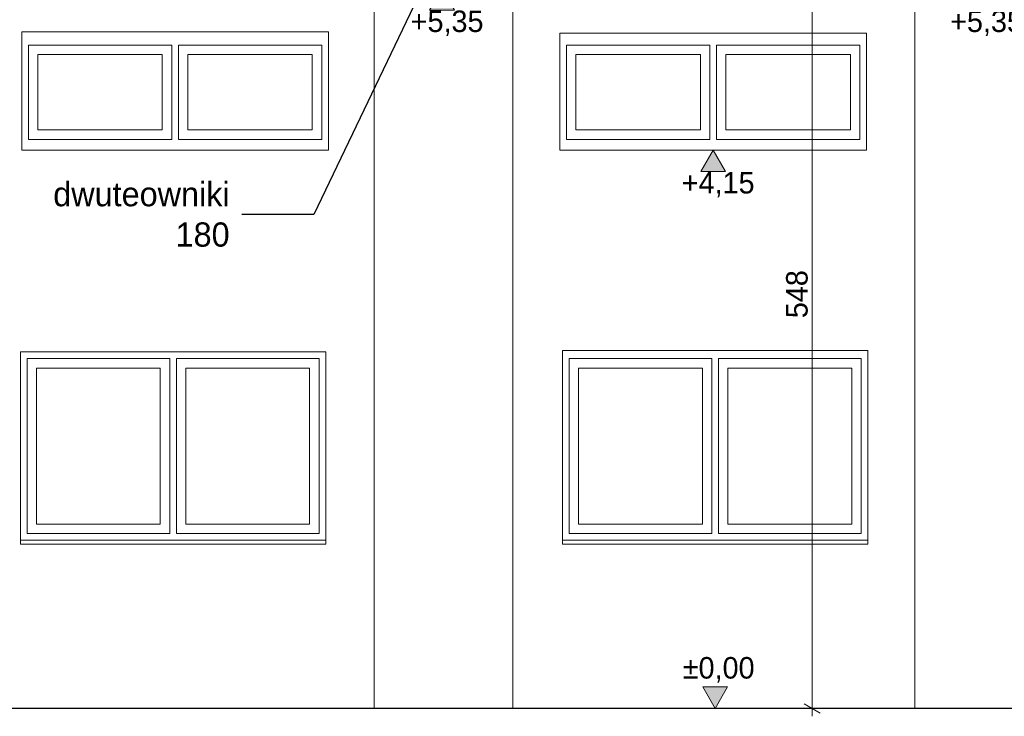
# Model space of a CAD drawing. Extents: x -623047 to -199286, y -27077 to 168279.
# Tile 54 of 194: x -487275 to -479956, y -12388 to -7210. Entities that reach past the tile are written whole.
import ezdxf

# ---------------------------------------------------------------- set-up
doc = ezdxf.new("R2010")
doc.units = 0
doc.header["$MEASUREMENT"] = 0
for name, color, linetype, lineweight in [('INWENT KONST. DREWNIANA_Nr_Pióra__1', 7, 'Continuous', 25), ('INWENT OPISY_Nr_Pióra__21', 7, 'Continuous', 9), ('INWENT WYMIARY_Nr_Pióra__21', 7, 'Continuous', 9), ('INWENT. OKNA_Nr_Pióra__5', 7, 'Continuous', 13), ('INWENT.ŚCIANY_Nr_Pióra__21', 7, 'Continuous', 9), ('INWENT.ŚCIANY_Nr_Pióra__5', 7, 'Continuous', 13)]:
    doc.layers.add(name, color=color, linetype=linetype, lineweight=lineweight)
doc.layers.add('INWENT WYMIARY', color=7, linetype='Continuous')
doc.styles.add('GENERATED_STYLE_2', font='txt')
doc.styles.add('GENERATED_STYLE_4', font='txt')
doc.dimstyles.new('GENERATED_STYLE__4', dxfattribs={"dimtxt": 160.000002, "dimasz": 91.2, "dimexe": 0.18, "dimexo": 0, "dimgap": 0.09, "dimtad": 1, "dimdec": 0, "dimlfac": 0.1, "dimzin": 0, "dimdsep": 46, "dimtxsty": 'GENERATED_STYLE_2', "dimblk": 'ARROWHEAD_2', "dimblk1": 'ARROWHEAD_2', "dimblk2": 'ARROWHEAD_2', "dimcen": 0.09, "dimclrd": 7, "dimclre": 7, "dimclrt": 7, "dimazin": 0, "dimtfac": 1, "dimtdec": 4, "dimtmove": 2, "dimatfit": 3, "dimfxl": 0, "dimtolj": 1, "dimtzin": 0, "dimarcsym": 0})
doc.dimstyles.new('GENERATED_STYLE__7', dxfattribs={"dimtxt": 0.18, "dimasz": 182.4, "dimexe": 0.18, "dimexo": 0.0625, "dimgap": 0.09, "dimtad": 0, "dimtih": 1, "dimtoh": 1, "dimdec": 4, "dimzin": 0, "dimdsep": 46, "dimcen": 0.09, "dimadec": 0, "dimazin": 0, "dimtfac": 1, "dimtdec": 4, "dimtmove": 0, "dimatfit": 3, "dimldrblk": 'ARROWHEAD_5', "dimfxl": 0, "dimtolj": 1, "dimtzin": 0, "dimarcsym": 0})

# ---------------------------------------------------------------- blocks, each defined once
blk = doc.blocks.new('Wymiary_77', base_point=(-482105.2, -12329.6))
at = {"layer": 'INWENT WYMIARY_Nr_Pióra__21', "linetype": 'Continuous'}
blk.add_hatch(color=256, dxfattribs=at).paths.add_polyline_path([(-482105.2, -12329.6), (-482198, -12169.6), (-482012.4, -12169.6)], flags=0)
for p, q in [((-482105.2, -12329.6), (-482198, -12169.6)), ((-482198, -12169.6), (-482012.4, -12169.6)), ((-482012.4, -12169.6), (-482105.2, -12329.6)), ((-482105.2, -12329.6), (-482225.2, -12329.6)), ((-482105.2, -12329.6), (-481985.2, -12329.6))]:
    blk.add_line(p, q, dxfattribs=at)
at = {"layer": 'INWENT WYMIARY_Nr_Pióra__21', "insert": (-482346.1, -12137.6), "char_height": 160, "attachment_point": 7, "style": 'GENERATED_STYLE_2'}
blk.add_mtext('{±0,00}', dxfattribs=at)
blk = doc.blocks.new('Wymiary_81', base_point=(-484135.2, -6979.6))
at = {"layer": 'INWENT WYMIARY_Nr_Pióra__21', "linetype": 'Continuous'}
blk.add_hatch(color=256, dxfattribs=at).paths.add_polyline_path([(-484135.2, -6979.6), (-484228, -7139.6), (-484042.4, -7139.6)], flags=0)
for p, q in [((-484135.2, -6979.6), (-484255.2, -6979.6)), ((-484135.2, -6979.6), (-484228, -7139.6)), ((-484135.2, -6979.6), (-484015.2, -6979.6)), ((-484042.4, -7139.6), (-484135.2, -6979.6)), ((-484228, -7139.6), (-484042.4, -7139.6))]:
    blk.add_line(p, q, dxfattribs=at)
at = {"layer": 'INWENT WYMIARY_Nr_Pióra__21', "insert": (-484368.6, -7331.6), "char_height": 160, "attachment_point": 7, "style": 'GENERATED_STYLE_2'}
blk.add_mtext('{+5,35}', dxfattribs=at)
blk = doc.blocks.new('Wymiary_82', base_point=(-480125.2, -6979.6))
at = {"layer": 'INWENT WYMIARY_Nr_Pióra__21', "linetype": 'Continuous'}
blk.add_hatch(color=256, dxfattribs=at).paths.add_polyline_path([(-480125.2, -6979.6), (-480218, -7139.6), (-480032.4, -7139.6)], flags=0)
for p, q in [((-480125.2, -6979.6), (-480245.2, -6979.6)), ((-480125.2, -6979.6), (-480218, -7139.6)), ((-480125.2, -6979.6), (-480005.2, -6979.6)), ((-480032.4, -7139.6), (-480125.2, -6979.6)), ((-480218, -7139.6), (-480032.4, -7139.6))]:
    blk.add_line(p, q, dxfattribs=at)
at = {"layer": 'INWENT WYMIARY_Nr_Pióra__21', "insert": (-480358.6, -7331.6), "char_height": 160, "attachment_point": 7, "style": 'GENERATED_STYLE_2'}
blk.add_mtext('{+5,35}', dxfattribs=at)
blk = doc.blocks.new('Wymiary_134', base_point=(-482120.2, -8179.6))
at = {"layer": 'INWENT WYMIARY_Nr_Pióra__21', "linetype": 'Continuous'}
blk.add_hatch(color=256, dxfattribs=at).paths.add_polyline_path([(-482120.2, -8179.6), (-482213, -8339.6), (-482027.4, -8339.6)], flags=0)
for p, q in [((-482120.2, -8179.6), (-482240.2, -8179.6)), ((-482120.2, -8179.6), (-482213, -8339.6)), ((-482120.2, -8179.6), (-482000.2, -8179.6)), ((-482027.4, -8339.6), (-482120.2, -8179.6)), ((-482213, -8339.6), (-482027.4, -8339.6))]:
    blk.add_line(p, q, dxfattribs=at)
at = {"layer": 'INWENT WYMIARY_Nr_Pióra__21', "insert": (-482353.6, -8531.6), "char_height": 160, "attachment_point": 7, "style": 'GENERATED_STYLE_2'}
blk.add_mtext('{+4,15}', dxfattribs=at)
blk = doc.blocks.new('*D612')
at = {"layer": 'INWENT WYMIARY_Nr_Pióra__21', "linetype": 'Continuous'}
for p, q in [((-481293.8, -6847.1), (-481473.8, -6847.1)), ((-481443.8, -6812.5), (-481323.8, -6881.8)), ((-481383.8, -12329.6), (-481383.8, -6847.1)), ((-481443.8, -12295), (-481323.8, -12364.3)), ((-481293.8, -12329.6), (-481473.8, -12329.6)), ((-481383.8, -12388.3), (-481383.8, -12329.6))]:
    blk.add_line(p, q, dxfattribs=at)
at = {"layer": 'INWENT WYMIARY_Nr_Pióra__21', "char_height": 160, "attachment_point": 7, "rotation": 90, "style": 'GENERATED_STYLE_2'}
for s, insert in [('{37}', (-481415.8, -6414.2)), ('{548}', (-481415.8, -9428.9))]:
    blk.add_mtext(s, dxfattribs=dict(at, insert=insert))
blk = doc.blocks.new('ARROWHEAD_2')
at = {"color": 0, "linetype": 'Continuous', "lineweight": 0}
for p, q in [((0, 0), (-1, 0)), ((-0.378, -0.655), (0.378, 0.655))]:
    blk.add_line(p, q, dxfattribs=at)
blk = doc.blocks.new('*D613')
at = {"layer": 'INWENT WYMIARY_Nr_Pióra__21', "linetype": 'Continuous'}
for p, q in [((-481323.8, -6509.3), (-481443.8, -6440)), ((-481383.8, -6474.6), (-481383.8, -6415.9)), ((-481293.8, -6474.6), (-481473.8, -6474.6)), ((-481383.8, -6847.1), (-481383.8, -6474.6)), ((-481293.8, -6847.1), (-481473.8, -6847.1)), ((-481443.8, -6812.5), (-481323.8, -6881.8))]:
    blk.add_line(p, q, dxfattribs=at)
at = {"layer": 'INWENT WYMIARY_Nr_Pióra__21', "char_height": 160, "attachment_point": 7, "rotation": 90, "style": 'GENERATED_STYLE_2'}
for s, insert in [('{37}', (-481415.8, -6414.2)), ('{548}', (-481415.8, -9428.9))]:
    blk.add_mtext(s, dxfattribs=dict(at, insert=insert))
blk = doc.blocks.new('ARROWHEAD_5')
at = {"color": 0, "linetype": 'Continuous', "lineweight": 0}
blk.add_line((0, 0), (-1, 0), dxfattribs=at)
blk.add_solid([(-1, 0.2679), (0, 0), (-1, -0.2679), (-1, 0.2679)], dxfattribs=at)

msp = doc.modelspace()

# ---------------------------------------------------------------- linework, layer by layer
at = {"layer": 'INWENT KONST. DREWNIANA_Nr_Pióra__1', "linetype": 'Continuous'}
msp.add_line((-476330.2, -12329.6), (-490960.2, -12329.6), dxfattribs=at)
at = {"layer": 'INWENT. OKNA_Nr_Pióra__5', "linetype": 'Continuous'}
for p, q in [((-487210.2, -8099.6), (-487210.2, -7399.6)), ((-487210.2, -7399.6), (-486145.2, -7399.6)), ((-486145.2, -8099.6), (-486145.2, -7399.6)), ((-486095.2, -8099.6), (-486095.2, -7399.6)), ((-486095.2, -7399.6), (-485030.2, -7399.6)), ((-485030.2, -8099.6), (-485030.2, -7399.6)), ((-483210.2, -8099.6), (-483210.2, -7399.6)), ((-483210.2, -7399.6), (-482145.2, -7399.6)), ((-482145.2, -8099.6), (-482145.2, -7399.6)), ((-482095.2, -8099.6), (-482095.2, -7399.6)), ((-482095.2, -7399.6), (-481030.2, -7399.6)), ((-481030.2, -8099.6), (-481030.2, -7399.6)), ((-487140.2, -8029.6), (-487140.2, -7469.6)), ((-487140.2, -7469.6), (-486215.2, -7469.6)), ((-486215.2, -8029.6), (-486215.2, -7469.6)), ((-486025.2, -8029.6), (-486025.2, -7469.6)), ((-486025.2, -7469.6), (-485100.2, -7469.6)), ((-485100.2, -8029.6), (-485100.2, -7469.6)), ((-483140.2, -8029.6), (-483140.2, -7469.6)), ((-483140.2, -7469.6), (-482215.2, -7469.6)), ((-482215.2, -8029.6), (-482215.2, -7469.6)), ((-482025.2, -8029.6), (-482025.2, -7469.6)), ((-482025.2, -7469.6), (-481100.2, -7469.6)), ((-481100.2, -8029.6), (-481100.2, -7469.6)), ((-487140.2, -8029.6), (-486215.2, -8029.6)), ((-486025.2, -8029.6), (-485100.2, -8029.6)), ((-483140.2, -8029.6), (-482215.2, -8029.6)), ((-482025.2, -8029.6), (-481100.2, -8029.6)), ((-487210.2, -8099.6), (-486145.2, -8099.6)), ((-486095.2, -8099.6), (-485030.2, -8099.6)), ((-483210.2, -8099.6), (-482145.2, -8099.6)), ((-482095.2, -8099.6), (-481030.2, -8099.6)), ((-487220.2, -11029.6), (-487220.2, -9729.6)), ((-487220.2, -9729.6), (-486160.2, -9729.6)), ((-486160.2, -9729.6), (-486160.2, -11029.6)), ((-486110.2, -9729.6), (-486110.2, -11029.6)), ((-486110.2, -9729.6), (-485050.2, -9729.6)), ((-485050.2, -9729.6), (-485050.2, -11029.6)), ((-483190.2, -11029.6), (-483190.2, -9729.6)), ((-483190.2, -9729.6), (-482130.2, -9729.6)), ((-482130.2, -9729.6), (-482130.2, -11029.6)), ((-482080.2, -9729.6), (-482080.2, -11029.6)), ((-482080.2, -9729.6), (-481020.2, -9729.6)), ((-481020.2, -9729.6), (-481020.2, -11029.6)), ((-487150.2, -9799.6), (-486230.2, -9799.6)), ((-487150.2, -10959.6), (-487150.2, -9799.6)), ((-486230.2, -9799.6), (-486230.2, -10959.6)), ((-486040.2, -9799.6), (-486040.2, -10959.6)), ((-486040.2, -9799.6), (-485120.2, -9799.6)), ((-485120.2, -9799.6), (-485120.2, -10959.6)), ((-483120.2, -9799.6), (-482200.2, -9799.6)), ((-483120.2, -10959.6), (-483120.2, -9799.6)), ((-482200.2, -9799.6), (-482200.2, -10959.6)), ((-482010.2, -9799.6), (-482010.2, -10959.6)), ((-482010.2, -9799.6), (-481090.2, -9799.6)), ((-481090.2, -9799.6), (-481090.2, -10959.6)), ((-486230.2, -10959.6), (-487150.2, -10959.6)), ((-485120.2, -10959.6), (-486040.2, -10959.6)), ((-482200.2, -10959.6), (-483120.2, -10959.6)), ((-481090.2, -10959.6), (-482010.2, -10959.6)), ((-486160.2, -11029.6), (-487220.2, -11029.6)), ((-485050.2, -11029.6), (-486110.2, -11029.6)), ((-482130.2, -11029.6), (-483190.2, -11029.6)), ((-481020.2, -11029.6), (-482080.2, -11029.6))]:
    msp.add_line(p, q, dxfattribs=at)
at = {"layer": 'INWENT.ŚCIANY_Nr_Pióra__21', "linetype": 'Continuous'}
for p, q in [((-487260.2, -7299.6), (-484980.2, -7299.6)), ((-487260.2, -8179.6), (-487260.2, -7299.6)), ((-484980.2, -8179.6), (-484980.2, -7299.6)), ((-483260.2, -8179.6), (-483260.2, -7309.6)), ((-483260.2, -7309.6), (-480980.2, -7309.6)), ((-480980.2, -8179.6), (-480980.2, -7309.6)), ((-487260.2, -8179.6), (-484980.2, -8179.6)), ((-483260.2, -8179.6), (-480980.2, -8179.6)), ((-487270.2, -9679.6), (-485000.2, -9679.6)), ((-487270.2, -11109.6), (-487270.2, -9679.6)), ((-485000.2, -9679.6), (-485000.2, -11109.6)), ((-483240.2, -9669.6), (-480970.2, -9669.6)), ((-483240.2, -11109.6), (-483240.2, -9669.6)), ((-480970.2, -9669.6), (-480970.2, -11109.6)), ((-485000.2, -11079.6), (-487270.2, -11079.6)), ((-485000.2, -11109.6), (-487270.2, -11109.6)), ((-480970.2, -11079.6), (-483240.2, -11079.6)), ((-480970.2, -11109.6), (-483240.2, -11109.6))]:
    msp.add_line(p, q, dxfattribs=at)
at = {"layer": 'INWENT.ŚCIANY_Nr_Pióra__5', "linetype": 'Continuous'}
for p, q in [((-484640.2, -12329.6), (-484640.2, -6847.1)), ((-483610.2, -12329.6), (-483610.2, -6847.1)), ((-480620.2, -12329.6), (-480620.2, -6847.1))]:
    msp.add_line(p, q, dxfattribs=at)

# ---------------------------------------------------------------- block references
at = {"layer": 'INWENT WYMIARY', "linetype": 'Continuous'}
for name, p in [('Wymiary_81', (-484135.2, -6979.6)), ('Wymiary_82', (-480125.2, -6979.6)), ('Wymiary_134', (-482120.2, -8179.6)), ('Wymiary_77', (-482105.2, -12329.6))]:
    msp.add_blockref(name, p, dxfattribs=at)

# ---------------------------------------------------------------- texts
at = {"layer": 'INWENT OPISY_Nr_Pióra__21', "linetype": 'Continuous', "insert": (-485714.6, -8658.3), "char_height": 180, "width": 1534.88, "attachment_point": 6, "style": 'GENERATED_STYLE_4'}
msp.add_mtext('{dwuteowniki 180}', dxfattribs=at)

# ---------------------------------------------------------------- dimensions: what is measured, and where the dimension line sits
at = {"layer": 'INWENT WYMIARY', "linetype": 'Continuous'}
for p1, p2, picture, middle in [((-480208.2, -12329.6), (-480360.2, -6847.1), '*D612', (-481495.8, -9246.8)), ((-480360.2, -6847.1), (-481394, -6474.6), '*D613', (-481495.8, -6292.8))]:
    dim = msp.add_linear_dim(base=(-481383.8, -12329.6), p1=p1, p2=p2, angle=90, dimstyle='GENERATED_STYLE__4', dxfattribs=at)
    dim.commit()
    dim.dimension.update_dxf_attribs({"geometry": picture, "text_midpoint": middle})

# ---------------------------------------------------------------- leaders
at = {"layer": 'INWENT OPISY_Nr_Pióra__21', "linetype": 'Continuous', "annotation_type": 0, "has_hookline": 1, "hookline_direction": 1, "text_width": 1517.1}
msp.add_leader([(-484275.2, -6959.6), (-485089.3, -8658.1), (-485624.9, -8658.1)], dimstyle='GENERATED_STYLE__7', dxfattribs=at)

doc.saveas('drawing.dxf')
